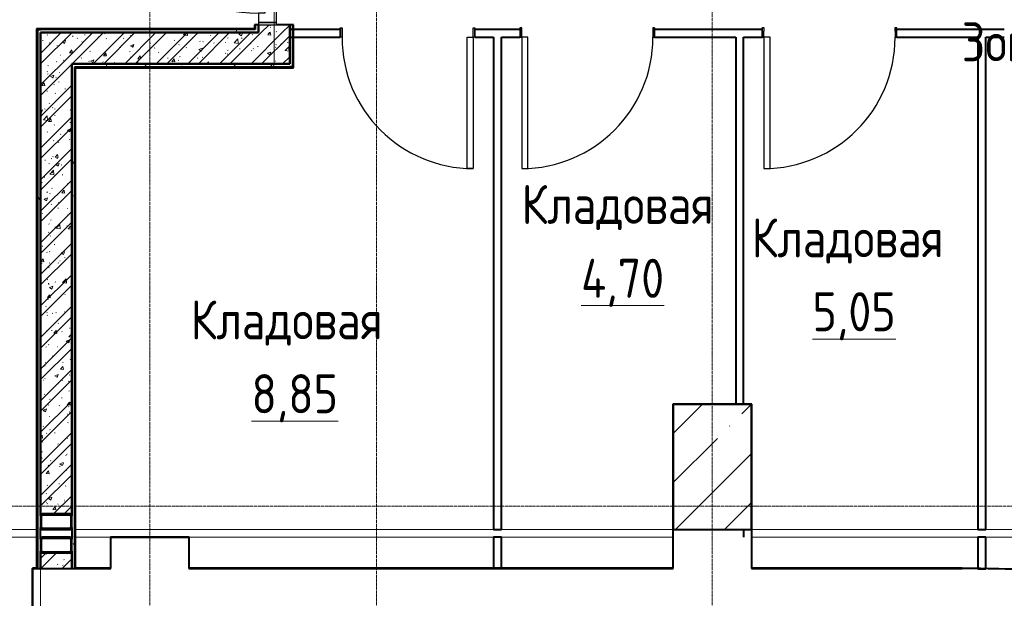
# Model space of a CAD drawing. Header units: millimetres. Extents: x -290 to 116110, y -2975 to 80225.
# Tile 85 of 247: x 32757 to 39059, y 65571 to 69274. Entities that reach past the tile are written whole.
import ezdxf

# ---------------------------------------------------------------- set-up
doc = ezdxf.new("R2010")
doc.units = ezdxf.units.MM
for name, pattern in [('ADSK_Линия сетки', [25, 20, -2.5, 0, -2.5]), ('ADSK_Штриховая_ш3 п1_5', [4.5, 3, -1.5]), ('Штрих_3_1_5_', [4.5, 3, -1.5])]:
    doc.linetypes.add(name, pattern=pattern)
doc.layers.add('_Разделитель помещений_', color=4, linetype='ADSK_Штриховая_ш3 п1_5', lineweight=40, true_color=0x00ffff)
for name, color, linetype, lineweight in [('Двери', 7, 'Continuous', 18), ('Каркас несущий', 7, 'Continuous', 18), ('Каркас_Импост', 7, 'Continuous', 30), ('Марки помещений', 7, 'Continuous', 20), ('Монтажный зазор', 7, 'Continuous', 30), ('Несущие колонны', 7, 'Continuous', 18), ('Оси', 7, 'Continuous', 9), ('Панель', 7, 'Continuous', 30), ('Перекрытия', 7, 'Continuous', 18), ('Стены разрез', 7, 'Continuous', 40), ('Стены штриховка', 7, 'Continuous', 40)]:
    doc.layers.add(name, color=color, linetype=linetype, lineweight=lineweight)
doc.styles.add('GOST Common', font='GOST_Common.ttf', dxfattribs={"width": 0.9, "height": 250})
pattern_1 = [(50, (0, 0), (218.6211678, -19.1267987), [22.86, -251.46]), (355, (0, 0), (-42.2918743, 229.2684153), [18.288, -201.168]), (100.451, (18.22, -1.6), (176.3310746, 210.139632), [19.428, -213.708]), (46.184, (0, 60.96), (325.29495, -50.4516404), [34.29, -377.19]), (96.636, (27.1, 56.76), (284.8830085, 296.912656), [29.142, -320.562]), (351.184, (0, 60.96), (284.8858166, 296.910704), [27.432, -301.752]), (21, (30.48, 45.72), (181.9375257, -122.7183205), [22.86, -251.46]), (326, (30.48, 45.72), (74.1622266, 221.0261817), [18.288, -201.168]), (71.451, (45.64, 35.5), (256.100348, 98.305262), [19.428, -213.708]), (37.5, (0, 0), (3.70638957, 101.46589536), [3.353, -195.377, 3.353, -200.863, -201.93]), (37.5, (0, 0), (3.70638957, 101.46589536), [-402.946, 3.353, -198.577]), (7.5, (0, 0), (80.18357624, 120.2165259), [3.353, -113.081, 3.353, -190.805, -76.962]), (7.5, (0, 0), (80.18357624, 120.2165259), [-310.591, 3.353, -73.609]), (327.5, (-67.97, 0), (162.70864647, -6.87497134), [3.353, -72.847, 3.353, -234.391, -315.468]), (327.5, (-67.97, 0), (162.70864647, -6.87497134), [-313.944, 3.353, -312.115]), (317.5, (-98.45, 0), (177.7546761, 30.511831), [3.353, -95.707, 3.353, -154.534, -224.028]), (317.5, (-98.45, 0), (177.7546761, 30.511831), [-256.946, 3.353, -220.675])]
pattern_2 = [(45, (0, 0), (-101.0278814, 101.0278814), []), (45, (67.35, 0), (-101.0278814, 101.0278814), [])]
pattern_3 = [(0, (0, 0), (406.4, 101.6), [33.528, -271.272, 33.528, -271.272, -1625.6]), (0, (0, 0), (406.4, 101.6), [-609.6, 33.528, -576.072, 33.528, -271.272, -711.2]), (0, (0, 0), (406.4, 101.6), [-1524, 33.528, -169.672, 33.528, -474.472]), (120, (152.4, 50.8), (-291.188181, 301.1527241), [33.528, -271.272, 33.528, -271.272, -1625.6]), (120, (152.4, 50.8), (-291.188181, 301.1527241), [-609.6, 33.528, -576.072, 33.528, -271.272, -711.2]), (120, (152.4, 50.8), (-291.188181, 301.1527241), [-1524, 33.528, -169.672, 33.528, -474.472]), (240, (203.2, 254), (-115.211819, -402.7527241), [33.528, -271.272, 33.528, -271.272, -1625.6]), (240, (203.2, 254), (-115.211819, -402.7527241), [-609.6, 33.528, -576.072, 33.528, -271.272, -711.2]), (240, (203.2, 254), (-115.211819, -402.7527241), [-1524, 33.528, -169.672, 33.528, -474.472])]

# ---------------------------------------------------------------- blocks, each defined once
blk = doc.blocks.new('101_Дверь_Однопольная - _ПЧ_800х2000_Кладовая_Л-4171007-B2_-11_400__На лист секция 4_-11_400')
at = {"layer": 'Каркас_Импост', "color": 253, "true_color": 0xaaaaaa}
for p, q in [((-420, 25), (-430, 25)), ((-430, 25), (-430, -35)), ((-420, -15), (-420, 25)), ((430, 25), (420, 25)), ((420, 25), (420, -15)), ((430, -35), (430, 25)), ((-430, -35), (-419, -35)), ((-419, -15), (-420, -15)), ((-419, -35), (-419, -15)), ((420, -15), (419, -15)), ((419, -15), (419, -35)), ((419, -35), (430, -35))]:
    blk.add_line(p, q, dxfattribs=at)
at = {"layer": 'Монтажный зазор', "color": 253, "true_color": 0xaaaaaa}
for p, q in [((-430, 25), (-431, 25)), ((-431, 25), (-431, -35)), ((-430, -35), (-430, 25)), ((431, 25), (430, 25)), ((430, 25), (430, -35)), ((431, -35), (431, 25)), ((-431, -35), (-430, -35)), ((430, -35), (431, -35))]:
    blk.add_line(p, q, dxfattribs=at)
at = {"layer": 'Панель', "color": 253, "true_color": 0xaaaaaa}
for p, q in [((420, 865), (380, 865)), ((380, 865), (380, 25)), ((420, 25), (420, 865)), ((380, 25), (420, 25))]:
    blk.add_line(p, q, dxfattribs=at)
blk.add_arc((420, 25), 840, 90, 180, dxfattribs=at)
blk = doc.blocks.new('101_Дверь_Однопольная - _ПЧ_Мет_1000х2000_Блок кладовых_EI60_Л-4428582-B2_-11_400__На лист секция 4_-11_400')
at = {"layer": 'Каркас_Импост', "color": 253, "true_color": 0xaaaaaa}
for p, q in [((-525, 100), (-585, 100)), ((-585, 100), (-585, -15)), ((-525, 60), (-525, 100)), ((585, 100), (525, 100)), ((525, 100), (525, 60)), ((585, -15), (585, 100)), ((-515, 60), (-525, 60)), ((-515, -15), (-515, 60)), ((525, 60), (515, 60)), ((515, 60), (515, -15)), ((-585, -15), (-515, -15)), ((515, -15), (585, -15))]:
    blk.add_line(p, q, dxfattribs=at)
at = {"layer": 'Монтажный зазор', "color": 253, "true_color": 0xaaaaaa}
for p, q in [((-585, 100), (-600, 100)), ((-600, 100), (-600, -15)), ((-585, -15), (-585, 100)), ((600, 100), (585, 100)), ((585, 100), (585, -15)), ((600, -15), (600, 100)), ((-600, -15), (-585, -15)), ((585, -15), (600, -15))]:
    blk.add_line(p, q, dxfattribs=at)
at = {"layer": 'Панель', "color": 253, "true_color": 0xaaaaaa}
for p, q in [((525, 1150), (485, 1150)), ((485, 1150), (485, 100)), ((525, 100), (525, 1150)), ((485, 100), (525, 100))]:
    blk.add_line(p, q, dxfattribs=at)
blk.add_arc((525, 100), 1050, 90, 180, dxfattribs=at)
blk = doc.blocks.new('101_Дверь_Однопольная - _ПЧ_800х2000_Кладовая_Пр-4171002-B2_-11_400__На лист секция 4_-11_400')
at = {"layer": 'Каркас_Импост', "color": 253, "true_color": 0xaaaaaa}
for p, q in [((-430, 25), (-420, 25)), ((-430, -35), (-430, 25)), ((-420, 25), (-420, -15)), ((420, 25), (430, 25)), ((420, -15), (420, 25)), ((430, 25), (430, -35)), ((-419, -35), (-430, -35)), ((-420, -15), (-419, -15)), ((-419, -15), (-419, -35)), ((419, -15), (420, -15)), ((419, -35), (419, -15)), ((430, -35), (419, -35))]:
    blk.add_line(p, q, dxfattribs=at)
at = {"layer": 'Монтажный зазор', "color": 253, "true_color": 0xaaaaaa}
for p, q in [((-431, 25), (-430, 25)), ((-431, -35), (-431, 25)), ((-430, 25), (-430, -35)), ((430, -35), (430, 25)), ((430, 25), (431, 25)), ((431, 25), (431, -35)), ((-430, -35), (-431, -35)), ((431, -35), (430, -35))]:
    blk.add_line(p, q, dxfattribs=at)
at = {"layer": 'Панель', "color": 253, "true_color": 0xaaaaaa}
for p, q in [((-420, 865), (-380, 865)), ((-420, 25), (-420, 865)), ((-380, 865), (-380, 25)), ((-380, 25), (-420, 25))]:
    blk.add_line(p, q, dxfattribs=at)
blk.add_arc((-420, 25), 840, 0, 90, dxfattribs=at)
blk = doc.blocks.new('ПР - _ПЧ_1200_200_Оп250-250_Шаг300_Арм16_Арм10-V13-B2_-11_400__На лист секция 4_-11_400')
at = {"layer": 'Каркас несущий', "color": 21, "true_color": 0xffaaaa}
for p, q in [((-850, 0), (850, 0)), ((-850, 0), (-600, 0)), ((-515, 0), (515, 0)), ((600, 0), (850, 0))]:
    blk.add_line(p, q, dxfattribs=at)
blk = doc.blocks.new('Труба прямоугольного сечения _ГОСТ 32931-2015_-Колонна - Труба прямоугольная 200x6-V42-B2_-11_400__На лист секция 4_-11_400')
at = {"layer": 'Несущие колонны', "lineweight": 9, "true_color": 0xaaaaaa}
h = blk.add_hatch(dxfattribs=at)
h.set_pattern_fill('FP_8', color=253, style=0, pattern_type=2)
h.set_pattern_definition([(45, (13102609.66, 9232900.3), (-251.447171, 251.447171), []), (45, (13102609.66, 9233281.3), (-251.447171, 251.447171), [])])
h.paths.add_polyline_path([(-88, -50), (88, -50), (96.5, -46.5), (100, -38), (100, 38), (96.5, 46.5), (88, 50), (-88, 50), (-96.5, 46.5), (-100, 38), (-100, -38), (-95.4, -46.9), (-91.6, -48.5)])
h.paths.add_polyline_path([(88, -44), (-88, -44), (-92.2, -42.2), (-94, -38), (-94, 38), (-91.6, 42.5), (-88, 44), (88, 44), (92.2, 42.2), (94, 38), (94, -38), (92.2, -42.2)])
at = {"layer": 'Несущие колонны', "color": 253, "lineweight": 40, "true_color": 0xaaaaaa}
for p, q in [((-100, 38), (-100, -38)), ((-94, -38), (-94, 38)), ((88, 50), (-88, 50)), ((-88, 44), (88, 44)), ((94, 38), (94, -38)), ((100, -38), (100, 38)), ((88, -44), (-88, -44)), ((-88, -50), (88, -50))]:
    blk.add_line(p, q, dxfattribs=at)
for centre, radius, start, end in [((-88, 38), 12, 90, 180), ((-88, 38), 6, 90, 180), ((88, 38), 12, 0, 90), ((88, 38), 6, 0, 90), ((-88, -38), 12, 180, 270), ((-88, -38), 6, 180, 270), ((88, -38), 6, 270, 0), ((88, -38), 12, 270, 360)]:
    blk.add_arc(centre, radius, start, end, dxfattribs=at)
blk = doc.blocks.new('Труба прямоугольного сечения _ГОСТ 32931-2015_-Колонна - Труба прямоугольная 200x6-V43-B2_-11_400__На лист секция 4_-11_400')
at = {"layer": 'Несущие колонны', "lineweight": 9, "true_color": 0xaaaaaa}
h = blk.add_hatch(dxfattribs=at)
h.set_pattern_fill('FP_9', color=253, style=0, pattern_type=2)
h.set_pattern_definition([(45, (13102609.66, 9233050.3), (-251.447171, 251.447171), []), (45, (13102609.66, 9233431.3), (-251.447171, 251.447171), [])])
h.paths.add_polyline_path([(88, -50), (96.5, -46.5), (100, -38), (100, 38), (96.5, 46.5), (88, 50), (-88, 50), (-96.5, 46.5), (-100, 38), (-100, -38), (-96.5, -46.5), (-88, -50)])
h.paths.add_polyline_path([(-88, -44), (-92.2, -42.2), (-94, -38), (-94, 38), (-91.6, 42.5), (-88, 44), (88, 44), (92.2, 42.2), (94, 38), (94, -38), (92.2, -42.2), (88, -44)])
at = {"layer": 'Несущие колонны', "color": 253, "lineweight": 40, "true_color": 0xaaaaaa}
for p, q in [((-100, 38), (-100, -38)), ((-94, -38), (-94, 38)), ((88, 50), (-88, 50)), ((-88, 44), (88, 44)), ((94, 38), (94, -38)), ((100, -38), (100, 38)), ((88, -44), (-88, -44)), ((-88, -50), (88, -50))]:
    blk.add_line(p, q, dxfattribs=at)
for centre, radius, start, end in [((-88, 38), 12, 90, 180), ((-88, 38), 6, 90, 180), ((88, 38), 12, 0, 90), ((88, 38), 6, 0, 90), ((-88, -38), 12, 180, 270), ((-88, -38), 6, 180, 270), ((88, -38), 6, 270, 0), ((88, -38), 12, 270, 360)]:
    blk.add_arc(centre, radius, start, end, dxfattribs=at)
blk = doc.blocks.new('135_SLK_GD_AR_rvt-1-B2_-11_400__На лист секция 4_-11_400')
at = {"layer": 'Стены разрез', "lineweight": 9, "true_color": 0xaaaaaa}
h = blk.add_hatch(dxfattribs=at)
h.set_pattern_fill('FP_5', color=253, style=0, pattern_type=2)
h.set_pattern_definition(pattern_3)
h.paths.add_polyline_path([(-13101094.7, -9229990.3), (-13101094.7, -9229720.3), (-13101114.7, -9229720.3), (-13101114.7, -9229990.3)])
h.paths.add_polyline_path([(-13101094.7, -9228520.3), (-13101094.7, -9228270.3), (-13101114.7, -9228270.3), (-13101114.7, -9228520.3)])
h = blk.add_hatch(dxfattribs=at)
h.set_pattern_fill('FP_1', color=253, style=0, pattern_type=2)
h.set_pattern_definition(pattern_1)
h.paths.add_polyline_path([(-13101114.7, -9229770.3), (-13101114.7, -9229720.3), (-13101314.7, -9229720.3), (-13101314.7, -9229770.3), (-13101293.4, -9229770.3)])
h.paths.add_polyline_path([(-13101293.4, -9228520.3), (-13101114.7, -9228520.3), (-13101114.7, -9228470.3), (-13101314.7, -9228470.3), (-13101314.7, -9228520.3)])
h = blk.add_hatch(dxfattribs=at)
h.set_pattern_fill('FP_2', color=253, style=0, pattern_type=2)
h.set_pattern_definition(pattern_2)
h.paths.add_polyline_path([(-13101114.7, -9229770.3), (-13101114.7, -9229720.3), (-13101314.7, -9229720.3), (-13101314.7, -9229770.3), (-13101293.4, -9229770.3)])
h.paths.add_polyline_path([(-13101293.4, -9228520.3), (-13101114.7, -9228520.3), (-13101114.7, -9228470.3), (-13101314.7, -9228470.3), (-13101314.7, -9228520.3)])
h = blk.add_hatch(dxfattribs=at)
h.set_pattern_fill('FP_5', color=253, style=0, pattern_type=2)
h.set_pattern_definition(pattern_3)
h.paths.add_polyline_path([(-13102709.7, -9233200.3), (-13102709.7, -9229750.3), (-13102729.7, -9229750.3), (-13102729.7, -9233200.3)])
h = blk.add_hatch(dxfattribs=at)
h.set_pattern_fill('FP_5', color=253, style=0, pattern_type=2)
h.set_pattern_definition(pattern_3)
h.paths.add_polyline_path([(-13101314.7, -9229770.3), (-13101314.7, -9229750.3), (-13102709.7, -9229750.3), (-13102709.7, -9229770.3), (-13101997.4, -9229770.3)])
h = blk.add_hatch(dxfattribs=at)
h.set_pattern_fill('FP_1', color=253, style=0, pattern_type=2)
h.set_pattern_definition(pattern_1)
h.paths.add_polyline_path([(-13102536.2, -9232850.3), (-13102509.7, -9232849.9), (-13102509.7, -9229770.3), (-13102709.7, -9229770.3), (-13102709.7, -9232850.3), (-13102683.2, -9232850.3)])
h = blk.add_hatch(dxfattribs=at)
h.set_pattern_fill('FP_2', color=253, style=0, pattern_type=2)
h.set_pattern_definition(pattern_2)
h.paths.add_polyline_path([(-13102536.2, -9232850.3), (-13102509.7, -9232849.9), (-13102509.7, -9229770.3), (-13102709.7, -9229770.3), (-13102709.7, -9232850.3), (-13102683.2, -9232850.3)])
h = blk.add_hatch(dxfattribs=at)
h.set_pattern_fill('FP_1', color=253, style=0, pattern_type=2)
h.set_pattern_definition(pattern_1)
h.paths.add_polyline_path([(-13101114.7, -9229970.3), (-13101114.7, -9229770.3), (-13102509.7, -9229770.3), (-13102509.7, -9229970.3), (-13101997.4, -9229970.3)])
h = blk.add_hatch(dxfattribs=at)
h.set_pattern_fill('FP_2', color=253, style=0, pattern_type=2)
h.set_pattern_definition(pattern_2)
h.paths.add_polyline_path([(-13101114.7, -9229970.3), (-13101114.7, -9229770.3), (-13102509.7, -9229770.3), (-13102509.7, -9229970.3), (-13101997.4, -9229970.3)])
h = blk.add_hatch(dxfattribs=at)
h.set_pattern_fill('FP_5', color=253, style=0, pattern_type=2)
h.set_pattern_definition(pattern_3)
h.paths.add_polyline_path([(-13101114.7, -9229990.3), (-13101114.7, -9229970.3), (-13102509.7, -9229970.3), (-13102509.7, -9229990.3), (-13101997.4, -9229990.3)])
h = blk.add_hatch(dxfattribs=at)
h.set_pattern_fill('FP_5', color=253, style=0, pattern_type=2)
h.set_pattern_definition(pattern_3)
h.paths.add_polyline_path([(-13102509.7, -9233200.3), (-13102489.7, -9233200.3), (-13102489.7, -9229990.3), (-13102509.7, -9229990.3), (-13102509.7, -9233198.3)])
h = blk.add_hatch(dxfattribs=at)
h.set_pattern_fill('FP_1', color=253, style=0, pattern_type=2)
h.set_pattern_definition(pattern_1)
h.paths.add_polyline_path([(-13102709.7, -9233200.3), (-13102509.7, -9233200.3), (-13102509.7, -9233100.3), (-13102709.7, -9233100.3)])
h = blk.add_hatch(dxfattribs=at)
h.set_pattern_fill('FP_2', color=253, style=0, pattern_type=2)
h.set_pattern_definition(pattern_2)
h.paths.add_polyline_path([(-13102709.7, -9233200.3), (-13102509.7, -9233200.3), (-13102509.7, -9233100.3), (-13102709.7, -9233100.3)])
at = {"layer": '_Разделитель помещений_', "color": 131, "linetype": 'Штрих_3_1_5_', "true_color": 0xaaffff}
blk.add_line((-13098209.7, -9232950.3), (-13098209.7, -9233000.3), dxfattribs=at)
at = {"layer": 'Перекрытия', "color": 253, "true_color": 0xaaaaaa}
for p, q in [((-13103934.7, -9232950.3), (-13102734.7, -9232950.3)), ((-13102484.7, -9232950.3), (-13099809.7, -9232950.3)), ((-13099759.7, -9232950.3), (-13098659.7, -9232950.3)), ((-13098159.7, -9232950.3), (-13096709.7, -9232950.3)), ((-13096659.7, -9232950.3), (-13095059.7, -9232950.3)), ((-13102734.7, -9233000.3), (-13103934.7, -9233000.3)), ((-13102259.7, -9233000.3), (-13102484.7, -9233000.3)), ((-13102259.7, -9233200.3), (-13102259.7, -9233000.3)), ((-13099809.7, -9233000.3), (-13101759.7, -9233000.3)), ((-13101759.7, -9233000.3), (-13101759.7, -9233200.3)), ((-13098659.7, -9233000.3), (-13099759.7, -9233000.3)), ((-13098659.7, -9233200.3), (-13098659.7, -9233000.3)), ((-13096709.7, -9233000.3), (-13098159.7, -9233000.3)), ((-13098159.7, -9233000.3), (-13098159.7, -9233200.3)), ((-13095059.7, -9233000.3), (-13096659.7, -9233000.3)), ((-13102709.7, -9233500.3), (-13102709.7, -9233200.3)), ((-13102489.7, -9233200.3), (-13102259.7, -9233200.3)), ((-13101759.7, -9233200.3), (-13099809.7, -9233200.3)), ((-13099759.7, -9233200.3), (-13098659.7, -9233200.3)), ((-13098159.7, -9233200.3), (-13096809.7, -9233200.3))]:
    blk.add_line(p, q, dxfattribs=at)
at = {"layer": 'Стены разрез', "color": 253, "true_color": 0xaaaaaa}
for p, q in [((-13102729.7, -9229745.3), (-13102734.7, -9229745.3)), ((-13102734.7, -9229745.3), (-13102734.7, -9233200.3)), ((-13102709.7, -9229745.3), (-13102729.7, -9229745.3)), ((-13101339.7, -9229745.3), (-13102709.7, -9229745.3)), ((-13101314.7, -9229720.3), (-13101339.7, -9229720.3)), ((-13101339.7, -9229720.3), (-13101339.7, -9229745.3)), ((-13101314.7, -9229745.3), (-13101314.7, -9229770.3)), ((-13101314.7, -9229770.3), (-13101314.7, -9229750.3)), ((-13101114.7, -9229720.3), (-13101199.7, -9229720.3)), ((-13101089.7, -9229720.3), (-13101114.7, -9229720.3)), ((-13100790.7, -9229750.3), (-13101114.7, -9229750.3)), ((-13101089.7, -9229995.3), (-13101089.7, -9229720.3)), ((-13099640.7, -9229750.3), (-13099928.7, -9229750.3)), ((-13098090.7, -9229750.3), (-13098778.7, -9229750.3)), ((-13096540.7, -9229750.3), (-13097228.7, -9229750.3)), ((-13102709.7, -9229770.3), (-13102709.7, -9232850.3)), ((-13102509.7, -9229770.3), (-13102709.7, -9229770.3)), ((-13102709.7, -9232862.3), (-13102709.7, -9229770.3)), ((-13102709.7, -9229770.3), (-13101314.7, -9229770.3)), ((-13101314.7, -9229770.3), (-13102509.7, -9229770.3)), ((-13101114.7, -9229970.3), (-13101114.7, -9229770.3)), ((-13101114.7, -9229770.3), (-13101114.7, -9229800.3)), ((-13101114.7, -9229770.3), (-13101114.7, -9229970.3)), ((-13101114.7, -9229800.3), (-13100790.7, -9229800.3)), ((-13099928.7, -9229800.3), (-13099809.7, -9229800.3)), ((-13099809.7, -9229800.3), (-13099809.7, -9232950.3)), ((-13099759.7, -9232950.3), (-13099759.7, -9229800.3)), ((-13099759.7, -9229800.3), (-13099640.7, -9229800.3)), ((-13098778.7, -9229800.3), (-13098259.7, -9229800.3)), ((-13098259.7, -9229800.3), (-13098259.7, -9232150.3)), ((-13098209.7, -9232150.3), (-13098209.7, -9229800.3)), ((-13098209.7, -9229800.3), (-13098090.7, -9229800.3)), ((-13097228.7, -9229800.3), (-13096709.7, -9229800.3)), ((-13096709.7, -9229800.3), (-13096709.7, -9232950.3)), ((-13096659.7, -9232950.3), (-13096659.7, -9229800.3)), ((-13096659.7, -9229800.3), (-13096540.7, -9229800.3)), ((-13102509.7, -9232850.3), (-13102509.7, -9229970.3)), ((-13102509.7, -9229970.3), (-13101114.7, -9229970.3)), ((-13101114.7, -9229970.3), (-13102509.7, -9229970.3)), ((-13102509.7, -9229970.3), (-13102509.7, -9229990.3)), ((-13102509.7, -9229990.3), (-13102509.7, -9229995.3)), ((-13102509.7, -9229995.3), (-13102509.7, -9232862.3)), ((-13102484.7, -9229995.3), (-13101114.7, -9229995.3)), ((-13102484.7, -9233198.3), (-13102484.7, -9229995.3)), ((-13101114.7, -9229995.3), (-13101094.7, -9229995.3)), ((-13101094.7, -9229995.3), (-13101089.7, -9229995.3)), ((-13098659.7, -9232148.3), (-13098661.7, -9232148.3)), ((-13098661.7, -9232148.3), (-13098661.7, -9233198.3)), ((-13098157.7, -9232148.3), (-13098659.7, -9232148.3)), ((-13098157.7, -9232150.3), (-13098157.7, -9232148.3)), ((-13098157.7, -9233198.3), (-13098157.7, -9232150.3)), ((-13102709.7, -9232850.3), (-13102697.7, -9232850.3)), ((-13102521.7, -9232850.3), (-13102509.7, -9232850.3)), ((-13102709.7, -9233012.3), (-13102709.7, -9232938.3)), ((-13102509.7, -9232938.3), (-13102509.7, -9233012.3)), ((-13099809.7, -9232950.3), (-13099759.7, -9232950.3)), ((-13098659.7, -9233198.3), (-13098659.7, -9232950.3)), ((-13098159.7, -9232950.3), (-13098159.7, -9233200.3)), ((-13096709.7, -9232950.3), (-13096659.7, -9232950.3)), ((-13102259.7, -9232998.3), (-13102261.7, -9232998.3)), ((-13102261.7, -9232998.3), (-13102261.7, -9233198.3)), ((-13101757.7, -9232998.3), (-13102259.7, -9232998.3)), ((-13102259.7, -9233198.3), (-13102259.7, -9233000.3)), ((-13102259.7, -9233000.3), (-13101759.7, -9233000.3)), ((-13101759.7, -9233000.3), (-13101759.7, -9233200.3)), ((-13101757.7, -9233000.3), (-13101757.7, -9232998.3)), ((-13101757.7, -9233198.3), (-13101757.7, -9233000.3)), ((-13099809.7, -9233000.3), (-13099809.7, -9233200.3)), ((-13099759.7, -9233000.3), (-13099809.7, -9233000.3)), ((-13099759.7, -9233200.3), (-13099759.7, -9233000.3)), ((-13096709.7, -9233000.3), (-13096709.7, -9233201)), ((-13096659.7, -9233000.3), (-13096709.7, -9233000.3)), ((-13096659.7, -9233201), (-13096659.7, -9233000.3)), ((-13102709.7, -9233200.3), (-13102709.7, -9233088.3)), ((-13102709.7, -9233100.3), (-13102709.7, -9233200.3)), ((-13102697.7, -9233100.3), (-13102709.7, -9233100.3)), ((-13102509.7, -9233100.3), (-13102521.7, -9233100.3)), ((-13102509.7, -9233088.3), (-13102509.7, -9233198.3)), ((-13102509.7, -9233200.3), (-13102509.7, -9233100.3)), ((-13102734.7, -9233198.3), (-13102761.7, -9233198.3)), ((-13102761.7, -9233198.3), (-13102761.7, -9233200.3)), ((-13102761.7, -9233200.3), (-13102761.7, -9233502.3)), ((-13102759.7, -9233500.3), (-13102759.7, -9233200.3)), ((-13102759.7, -9233200.3), (-13102734.7, -9233200.3)), ((-13102734.7, -9233200.3), (-13102734.7, -9233198.3)), ((-13102734.7, -9233200.3), (-13102709.7, -9233200.3)), ((-13102709.7, -9233200.3), (-13102509.7, -9233200.3)), ((-13102509.7, -9233198.3), (-13102509.7, -9233200.3)), ((-13102509.7, -9233200.3), (-13102489.7, -9233200.3)), ((-13102489.7, -9233200.3), (-13102259.7, -9233200.3)), ((-13102261.7, -9233198.3), (-13102484.7, -9233198.3)), ((-13102259.7, -9233200.3), (-13102259.7, -9233198.3)), ((-13101759.7, -9233200.3), (-13101757.7, -9233200.3)), ((-13098661.7, -9233198.3), (-13101757.7, -9233198.3)), ((-13101757.7, -9233200.3), (-13098659.7, -9233200.3)), ((-13099809.7, -9233200.3), (-13099759.7, -9233200.3)), ((-13098659.7, -9233200.3), (-13098659.7, -9233198.3)), ((-13098159.7, -9233200.3), (-13098157.7, -9233200.3)), ((-13096809.7, -9233198.3), (-13098157.7, -9233198.3)), ((-13098157.7, -9233200.3), (-13096809.7, -9233200.3)), ((-13096709.7, -9233201), (-13096659.7, -9233201))]:
    blk.add_line(p, q, dxfattribs=at)
at = {"layer": 'Стены разрез', "color": 253, "true_color": 0xaaaaaa, "flags": 128}
blk.add_lwpolyline([(-13095061.7, -9233328.5), (-13095409.4, -9233281.7), (-13095758.4, -9233245.2), (-13096108.3, -9233219.2), (-13096458.8, -9233203.5), (-13096809.7, -9233198.3)], dxfattribs=at)
at = {"layer": 'Стены разрез', "color": 253, "true_color": 0xaaaaaa}
blk.add_arc((-13096809.7, -9245000.3), 11800, 81.47128, 90, dxfattribs=at)
at = {"layer": 'Стены штриховка', "color": 253, "true_color": 0xaaaaaa}
for p, q in [((-13102729.7, -9229750.3), (-13102729.7, -9233200.3)), ((-13102729.7, -9229750.3), (-13102709.7, -9229750.3)), ((-13101334.7, -9229750.3), (-13102709.7, -9229750.3)), ((-13101334.7, -9229720.3), (-13101334.7, -9229745.3)), ((-13101334.7, -9229745.3), (-13101334.7, -9229750.3)), ((-13101314.7, -9229720.3), (-13101314.7, -9229745.3)), ((-13101314.7, -9229745.3), (-13101314.7, -9229720.3)), ((-13101314.7, -9229750.3), (-13101314.7, -9229745.3)), ((-13101114.7, -9229750.3), (-13101114.7, -9229720.3)), ((-13101114.7, -9229720.3), (-13101114.7, -9229750.3)), ((-13101114.7, -9229750.3), (-13101114.7, -9229770.3)), ((-13101114.7, -9229770.3), (-13101114.7, -9229750.3)), ((-13101114.7, -9229750.3), (-13101114.7, -9229770.3)), ((-13101094.7, -9229990.3), (-13101094.7, -9229720.3)), ((-13102489.7, -9229990.3), (-13101114.7, -9229990.3)), ((-13102489.7, -9229995.3), (-13102489.7, -9229990.3)), ((-13102489.7, -9233198.3), (-13102489.7, -9229995.3)), ((-13101094.7, -9229990.3), (-13101114.7, -9229990.3)), ((-13102489.7, -9233200.3), (-13102489.7, -9233198.3))]:
    blk.add_line(p, q, dxfattribs=at)
at = {"layer": 'Двери', "color": 253, "lineweight": 18, "true_color": 0xaaaaaa}
for name, p, rotation in [('101_Дверь_Однопольная - _ПЧ_Мет_1000х2000_Блок кладовых_EI60_Л-4428582-B2_-11_400__На лист секция 4_-11_400', (-13101214.7, -9229120.3), 89.99999999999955), ('101_Дверь_Однопольная - _ПЧ_800х2000_Кладовая_Пр-4171002-B2_-11_400__На лист секция 4_-11_400', (-13100359.7, -9229775.3), 180), ('101_Дверь_Однопольная - _ПЧ_800х2000_Кладовая_Л-4171007-B2_-11_400__На лист секция 4_-11_400', (-13099209.7, -9229775.3), 180), ('101_Дверь_Однопольная - _ПЧ_800х2000_Кладовая_Л-4171007-B2_-11_400__На лист секция 4_-11_400', (-13097659.7, -9229775.3), 180)]:
    blk.add_blockref(name, p, dxfattribs=dict(at, rotation=rotation))
at = {"layer": 'Каркас несущий', "color": 253, "lineweight": 18, "true_color": 0xaaaaaa, "rotation": 89.99999999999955}
blk.add_blockref('ПР - _ПЧ_1200_200_Оп250-250_Шаг300_Арм16_Арм10-V13-B2_-11_400__На лист секция 4_-11_400', (-13101214.7, -9229120.3), dxfattribs=at)
at = {"layer": 'Несущие колонны', "color": 253, "lineweight": 18, "true_color": 0xaaaaaa}
for name, p in [('Труба прямоугольного сечения _ГОСТ 32931-2015_-Колонна - Труба прямоугольная 200x6-V42-B2_-11_400__На лист секция 4_-11_400', (-13102609.7, -9232900.3)), ('Труба прямоугольного сечения _ГОСТ 32931-2015_-Колонна - Труба прямоугольная 200x6-V43-B2_-11_400__На лист секция 4_-11_400', (-13102609.7, -9233050.3))]:
    blk.add_blockref(name, p, dxfattribs=at)
blk = doc.blocks.new('Бетон-Прямоугольная-Колонна - CLM_Подземные этажи_В40-500х800-V91-B2_-11_400__На лист секция 4_-11_400')
at = {"layer": 'Несущие колонны', "lineweight": 9, "true_color": 0xaaaaaa}
h = blk.add_hatch(dxfattribs=at)
h.set_pattern_fill('FP_30', color=253, style=0, pattern_type=2)
h.set_pattern_definition([(225, (-13098409.66, -9232550.3), (314.308964, -314.308964), []), (225, (-13098723.97, -9232550.3), (314.308964, -314.308964), [555.625, -111.125, 3.353, -107.772])])
h.paths.add_polyline_path([(-250, 400), (-250, -400), (250, -400), (250, 400)])
at = {"layer": 'Несущие колонны', "color": 253, "lineweight": 40, "true_color": 0xaaaaaa}
for p, q in [((250, 400), (-250, 400)), ((-250, 400), (-250, -400)), ((250, -400), (250, 400)), ((-250, -400), (250, -400))]:
    blk.add_line(p, q, dxfattribs=at)
blk = doc.blocks.new('135_SLK_GD_KR_rvt-1-B2_-11_400__На лист секция 4_-11_400')
at = {"layer": 'Несущие колонны', "color": 7, "lineweight": 18, "true_color": 0xffffff, "rotation": 180}
blk.add_blockref('Бетон-Прямоугольная-Колонна - CLM_Подземные этажи_В40-500х800-V91-B2_-11_400__На лист секция 4_-11_400', (-13098409.7, -9232550.3), dxfattribs=at)
blk = doc.blocks.new('A$Cc005853f')
at = {"layer": 'Оси', "color": 253, "linetype": 'ADSK_Линия сетки', "true_color": 0xaaaaaa}
for p, q in [((31503.1, 2607.6), (31503.1, 76890.9)), ((32953.1, 2607.6), (32953.1, 76890.9)), ((35103.1, 2607.6), (35103.1, 76891.1)), ((96019.7, 65239.4), (2670.3, 65239.4))]:
    blk.add_line(p, q, dxfattribs=at)
at = {"lineweight": 5}
for name in ['135_SLK_GD_KR_rvt-1-B2_-11_400__На лист секция 4_-11_400', '135_SLK_GD_AR_rvt-1-B2_-11_400__На лист секция 4_-11_400']:
    blk.add_blockref(name, (13133512.8, 9298039.8), dxfattribs=at)
at = {"layer": 'Марки помещений', "lineweight": 9, "char_height": 250, "attachment_point": 1, "style": 'GOST Common'}
for s, insert, width in [('Зона', (36700.1, 68335.5), 815.316), ('Кладовая', (33882, 67295.3), 1623.417), ('Кладовая', (35354.6, 67081.5), 1623.417), ('\\L4,70', (34263.2, 66822.1), 699.873), ('\\L5,05', (35744.3, 66608.3), 678.228), ('Кладовая', (31764.2, 66556.4), 1623.417), ('\\L8,85', (32153.9, 66083.2), 678.228)]:
    blk.add_mtext(s, dxfattribs=dict(at, insert=insert, width=width))

msp = doc.modelspace()

# ---------------------------------------------------------------- block references
msp.add_blockref('A$Cc005853f', (2087, 921.7))

doc.saveas('drawing.dxf')
